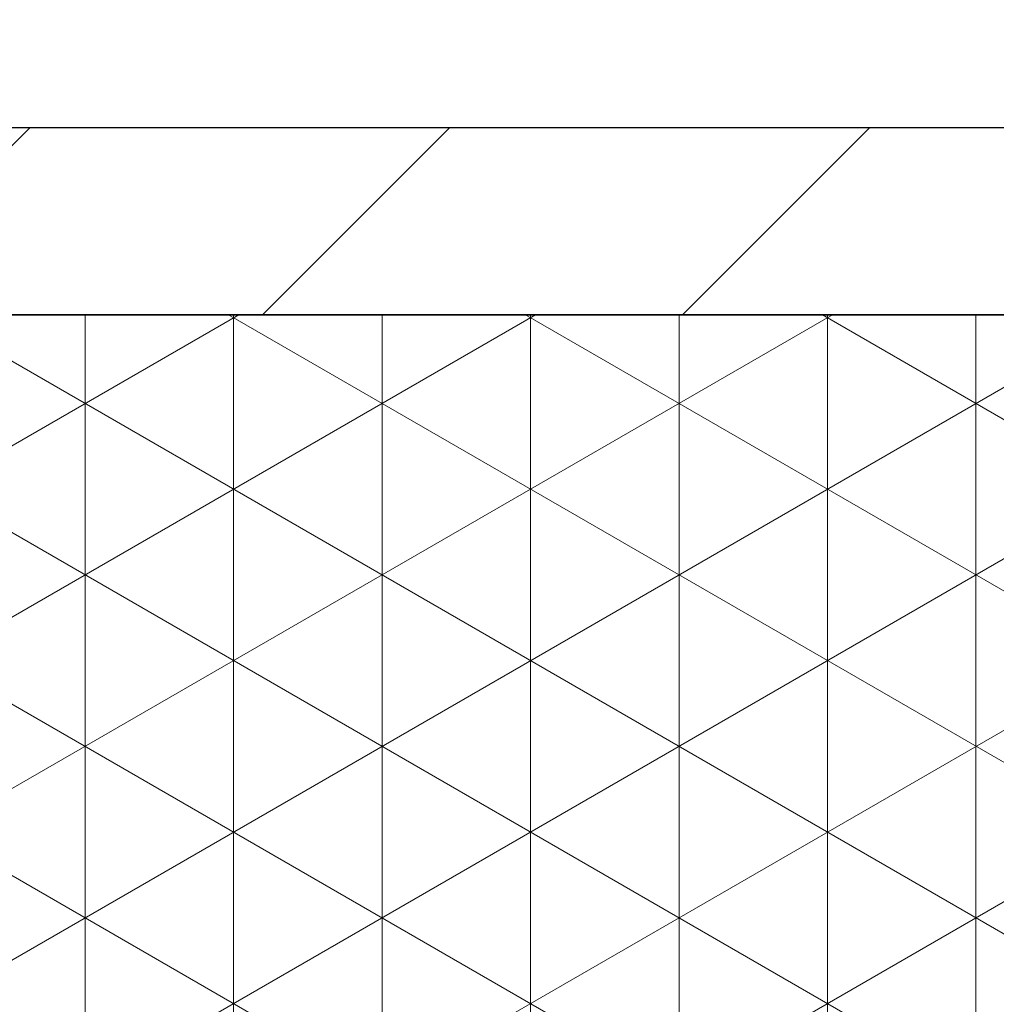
# Model space of a CAD drawing. Header units: millimetres. Extents: x 58700 to 76644, y 972 to 11123.
# Tile 166 of 256: x 62173 to 62183, y 7283 to 7294. Entities that reach past the tile are written whole.
import ezdxf

# ---------------------------------------------------------------- set-up
doc = ezdxf.new("R2010")
doc.units = ezdxf.units.MM

msp = doc.modelspace()

# ---------------------------------------------------------------- hatches: boundary and pattern name
at = {"lineweight": 13}
h = msp.add_hatch(dxfattribs=at)
h.set_pattern_fill('ANSI33', color=256, scale=50, style=0)
h.set_pattern_definition([(45, (-737.5, -83.74), (-224.5064, 224.5064), []), (45, (-513, -83.74), (-224.5064, 224.5064), [158.75, -79.375])])
h.paths.add_polyline_path([(62007.08351, 7097.51177), (62407.08355, 7097.51177), (62407.08352, 7255.04828), (62402.08077, 7255.04828), (62402.08077, 7274.80127), (62007.08351, 7274.80127)])
h.paths.add_polyline_path([(62385.84452, 7570.31053), (62385.84452, 7492.87828), (62037.07204, 7492.87828), (62037.07204, 7570.31053)], flags=16)
h.paths.add_polyline_path([(62665.49564, 7274.80127), (62665.49564, 7633.59965), (62453.28351, 7630.76385), (62453.28351, 7460.91533), (62503.28351, 7460.91533), (62503.28351, 7450.91533), (62453.28351, 7450.91533), (62453.28351, 7274.80127)])
h.paths.add_polyline_path([(62410.88351, 7450.91533), (62360.88351, 7450.91533), (62360.88351, 7460.91533), (62410.88351, 7460.91533), (62410.88351, 7630.19726), (62031.00596, 7625.12095), (62007.08351, 7601.1985), (62007.08351, 7290.80127), (62124.58214, 7290.80127), (62124.58214, 7292.80127), (62284.58214, 7292.80127), (62284.58214, 7290.80127), (62410.88351, 7290.80127)])
h.paths.add_polyline_path([(62083.36987, 7308.26795), (62083.36987, 7416.70533), (62304.40323, 7416.70533), (62304.40323, 7308.26795)])
at = {"lineweight": 9}
h = msp.add_hatch(dxfattribs=at)
h.set_pattern_fill('ANSI31', color=256)
h.set_pattern_definition([(45, (-737.497, -83.7406), (-2.24506403, 2.24506403), [])])
h.paths.add_polyline_path([(62284.58214, 7292.80127), (62124.58214, 7292.80127), (62124.58214, 7290.80127), (62284.58214, 7290.80127)])
h = msp.add_hatch(dxfattribs=at)
h.set_pattern_fill('NET3', color=256, scale=0.5, angle=90)
h.set_pattern_definition([(90, (-737.497, -83.7406), (-1.5875, 1e-16), []), (150, (-737.497, -83.7406), (-0.79375, -1.37481533), []), (210, (-737.497, -83.7406), (0.79375, -1.37481533), [])])
h.paths.add_polyline_path([(62244.58214, 7290.80127), (62164.58214, 7290.80127), (62164.58214, 7274.80127), (62244.58214, 7274.80127)])

# ---------------------------------------------------------------- linework, layer by layer
msp.add_line((62007.08351, 7290.80127), (62409.66918, 7290.80127))
for points in [[(62124.58214, 7290.80127), (62284.58214, 7290.80127), (62284.58214, 7292.80127), (62124.58214, 7292.80127)], [(62164.58214, 7274.80127), (62244.58214, 7274.80127), (62244.58214, 7290.80127), (62164.58214, 7290.80127)]]:
    msp.add_lwpolyline(points, close=True)

doc.saveas('drawing.dxf')
